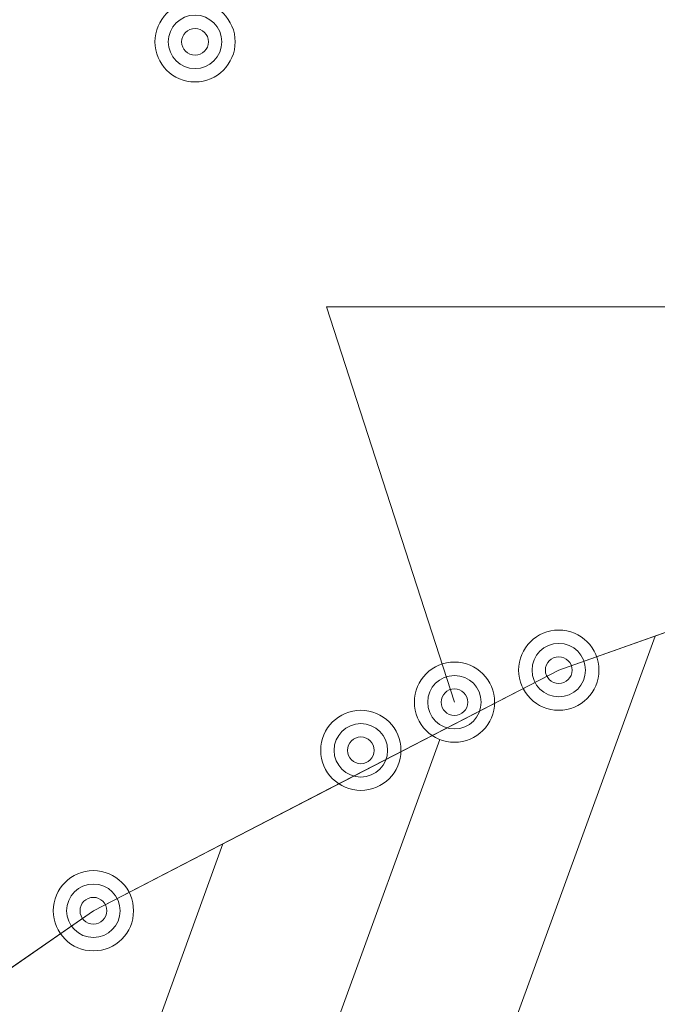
# Model space of a CAD drawing. Extents: x 7487291 to 7488682, y 5785010 to 5785505.
# Tile 195 of 256: x 7488615.74 to 7488618.13, y 5785408.41 to 5785412.09. Entities that reach past the tile are written whole.
import ezdxf

# ---------------------------------------------------------------- set-up
doc = ezdxf.new("R2010")
doc.units = 0
doc.header["$MEASUREMENT"] = 0
doc.linetypes.add('mz1.0_0.5', pattern=[1.5, 1, -0.5])
doc.layers.get('0').update_dxf_attribs({"color": 2, "linetype": 'CONTINUOUS', "lineweight": 5})
for name, color, linetype, lineweight in [('Kostka krawędz', 250, 'mz1.0_0.5', 9), ('KRAWĘZNIKI GRANITOWE', 6, 'CONTINUOUS', 18), ('pomiar', 5, 'CONTINUOUS', 5)]:
    doc.layers.add(name, color=color, linetype=linetype, lineweight=lineweight)
doc.styles.add('G7Text', font='romans.shx', dxfattribs={"width": 0.8, "oblique": 14.32394487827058})

# ---------------------------------------------------------------- blocks, each defined once
blk = doc.blocks.new('G7PktWys')
at = {"linetype": 'Continuous', "lineweight": 0, "ltscale": 33}
h = blk.add_hatch(dxfattribs=at)
h.set_pattern_fill('DOTS', color=255, scale=100, angle=90, style=0)
h.set_pattern_definition([(90, (2, 2), (-158.75, 79.37500000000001), [0, -158.75])])
h.paths.add_polyline_path([(-0.251570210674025, 3.010821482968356), (3.748409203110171, 3.010821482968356), (3.748409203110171, -2.075127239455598), (-0.251570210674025, -2.075127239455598)])
at = {"color": 0, "linetype": 'Continuous', "lineweight": -2}
for radius in [0.15, 0.1, 0.05]:
    blk.add_circle((0, 0), radius, dxfattribs=at)
at = {"color": 0, "linetype": 'Continuous', "lineweight": -2, "style": 'G7Text', "oblique": 14.32394487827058, "width": 0.8, "flags": 1}
blk.add_attdef('H', (1, 1), '', height=1.8, dxfattribs=at)
at = {"color": 0, "linetype": 'Continuous', "lineweight": -2, "style": 'G7Text', "oblique": 14.32394487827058, "width": 0.8}
blk.add_attdef('ID', (1, -1.8), '', height=0.75, dxfattribs=at)

msp = doc.modelspace()

# ---------------------------------------------------------------- hatches: boundary and pattern name
at = {"layer": 'Kostka krawędz', "linetype": 'Continuous', "lineweight": 9}
h = msp.add_hatch(dxfattribs=at)
h.set_pattern_fill('ANSI31', color=4, scale=5, angle=44)
h.set_pattern_definition([(89, (0, 0), (-0.6249048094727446, 0.0109077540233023), [])])
h.paths.add_polyline_path([(7488637.849999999, 5785422.81), (7488636.91, 5785424.12), (7488631.429847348, 5785421.994246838, -0.0927728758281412), (7488631.44, 5785421.94, -0.9004285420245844), (7488631.143276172, 5785421.908821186), (7488630.636723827, 5785421.801178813, -0.0523942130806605), (7488630.640000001, 5785421.77, -1.012736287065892), (7488630.340048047, 5785421.773796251), (7488629.849951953, 5785421.786203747, -0.9874238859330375), (7488629.55, 5785421.79, -0.040754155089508), (7488629.551986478, 5785421.81433099), (7488626.928013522, 5785422.245669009, -0.9662368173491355), (7488626.630665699, 5785422.284116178), (7488624.9193343, 5785422.445883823, -0.9413857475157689), (7488624.6200526, 5785422.456027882), (7488621.899947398, 5785422.383972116, -0.9510436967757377), (7488621.601204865, 5785422.361026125), (7488618.918795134, 5785422.018973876, -0.0317187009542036), (7488618.92, 5785422, -0.8855254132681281), (7488618.624390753, 5785421.963972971), (7488616.005609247, 5785421.31602703, -0.0607123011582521), (7488616.010000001, 5785421.28, -0.8399538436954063), (7488615.718943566, 5785421.228979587), (7488613.181056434, 5785420.311020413, -0.0869837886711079), (7488613.190000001, 5785420.259999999, -0.795014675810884), (7488612.905248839, 5785420.194105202), (7488611.354751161, 5785419.435894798, -0.1141970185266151), (7488611.37, 5785419.37, -0.7575256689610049), (7488611.091995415, 5785419.291802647), (7488608.778004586, 5785417.878197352, -0.1379634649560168), (7488608.8, 5785417.8, -0.7192453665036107), (7488608.530359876, 5785417.709522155), (7488607.05, 5785416.589999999), (7488605, 5785414.7), (7488603.48, 5785413.03), (7488590.41, 5785396.63), (7488590.56, 5785395.31), (7488592.47, 5785395.839999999), (7488592.389999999, 5785396.18), (7488592.47, 5785396.480000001), (7488592.68, 5785396.95), (7488593.080000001, 5785397.46), (7488598.53, 5785404.3), (7488604.160000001, 5785411.37), (7488605.45, 5785412.900000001), (7488606.889999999, 5785414.349999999), (7488608.286324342, 5785415.552133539, -0.1795953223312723), (7488608.250000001, 5785415.65, -0.7276253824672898), (7488608.521601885, 5785415.737823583), (7488609.898398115, 5785416.732176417, -0.1576583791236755), (7488609.869999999, 5785416.82, -0.754337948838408), (7488610.147365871, 5785416.899233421), (7488611.612634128, 5785417.81076658, -0.1400312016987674), (7488611.59, 5785417.889999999, -0.8003919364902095), (7488611.875605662, 5785417.954117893), (7488613.444394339, 5785418.695882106, -0.1108692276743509), (7488613.43, 5785418.759999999, -0.8265731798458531), (7488613.719374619, 5785418.815450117), (7488615.300625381, 5785419.444549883, -0.0949465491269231), (7488615.29, 5785419.5, -0.8548647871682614), (7488615.582742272, 5785419.546093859), (7488617.217257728, 5785420.07390614, -0.0782457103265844), (7488617.21, 5785420.12, -0.900456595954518), (7488617.50672576, 5785420.151169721), (7488619.143274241, 5785420.498830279, -0.0523786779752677), (7488619.139999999, 5785420.53, -0.9347477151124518), (7488619.438638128, 5785420.550166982), (7488621.131361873, 5785420.779833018, -0.0337265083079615), (7488621.13, 5785420.8, -0.973549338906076), (7488621.429784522, 5785420.808037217), (7488623.180215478, 5785420.901962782, -0.0134025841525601), (7488623.179999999, 5785420.91, -1.016105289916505), (7488623.479923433, 5785420.905207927), (7488625.370076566, 5785420.844792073, -0.984149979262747), (7488625.67, 5785420.84, -0.0316327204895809), (7488625.668801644, 5785420.821077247), (7488627.101198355, 5785420.638922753, -0.9386744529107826), (7488627.4, 5785420.62, -0.04172492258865), (7488627.397918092, 5785420.595095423), (7488629.062081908, 5785420.314904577, -0.9198926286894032), (7488629.36, 5785420.290000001, -0.0265022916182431), (7488629.359158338, 5785420.274132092), (7488629.530841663, 5785420.255867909, -0.979950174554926), (7488629.829678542, 5785420.230185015), (7488630.140321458, 5785420.209814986, -0.9173974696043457), (7488630.439146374, 5785420.215979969), (7488630.980853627, 5785420.27402003, -0.0266902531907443), (7488630.98, 5785420.290000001, -0.880842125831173), (7488631.275222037, 5785420.327557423), (7488631.564777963, 5785420.402442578, -0.0633534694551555), (7488631.559999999, 5785420.44, -0.8584823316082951), (7488631.853121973, 5785420.484901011), (7488632.076878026, 5785420.555098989, -0.0761469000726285), (7488632.07, 5785420.6, -0.828507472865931), (7488632.35962779, 5785420.654809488)])
h.paths.add_polyline_path([(7488617.880000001, 5785421.04, -1), (7488617.58, 5785421.04, -1)], flags=16)
h.paths.add_polyline_path([(7488617.83, 5785421.04, -1), (7488617.630000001, 5785421.04, -1)], flags=0)
h.paths.add_polyline_path([(7488617.780000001, 5785421.04, -1), (7488617.68, 5785421.04, -1)], flags=16)
h.paths.add_polyline_path([(7488630.864292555, 5785422.095191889), (7488632.696435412, 5785421.999438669), (7488632.983695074, 5785423.124438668), (7488631.151552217, 5785423.22019189)], flags=25)
h.paths.add_polyline_path([(7488632.380276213, 5785420.170822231), (7488634.21241907, 5785420.075069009), (7488634.499678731, 5785421.200069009), (7488632.667535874, 5785421.295822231)], flags=25)
h.paths.add_polyline_path([(7488631.117951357, 5785420.649790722), (7488632.778665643, 5785420.554037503), (7488633.065925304, 5785421.679037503), (7488631.405211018, 5785421.774790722)], flags=24)
h.paths.add_polyline_path([(7488629.418660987, 5785420.389088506), (7488631.279375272, 5785420.293335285), (7488631.566634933, 5785421.418335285), (7488629.705920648, 5785421.514088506)], flags=24)
h.paths.add_polyline_path([(7488627.760935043, 5785420.481924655), (7488629.5930779, 5785420.386171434), (7488629.880337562, 5785421.511171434), (7488628.048194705, 5785421.606924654)], flags=25)
h.paths.add_polyline_path([(7488615.305760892, 5785418.894335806), (7488617.137903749, 5785418.798582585), (7488617.425163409, 5785419.923582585), (7488615.593020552, 5785420.019335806)], flags=25)
h.paths.add_polyline_path([(7488613.437737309, 5785418.085495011), (7488615.269880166, 5785417.989741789), (7488615.557139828, 5785419.114741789), (7488613.724996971, 5785419.21049501)], flags=25)
h.paths.add_polyline_path([(7488611.57759939, 5785417.335975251), (7488613.438313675, 5785417.240222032), (7488613.725573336, 5785418.365222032), (7488611.864859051, 5785418.460975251)], flags=25)
h.paths.add_polyline_path([(7488609.86153951, 5785416.303660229), (7488611.693682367, 5785416.207907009), (7488611.980942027, 5785417.332907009), (7488610.14879917, 5785417.42866023)], flags=25)
h.paths.add_polyline_path([(7488608.215652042, 5785415.103195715), (7488610.047794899, 5785415.007442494), (7488610.335054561, 5785416.132442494), (7488608.502911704, 5785416.228195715)], flags=25)
h.paths.add_polyline_path([(7488606.682060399, 5785413.836714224), (7488608.514203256, 5785413.740961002), (7488608.801462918, 5785414.865961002), (7488606.969320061, 5785414.961714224)], flags=25)
h.paths.add_polyline_path([(7488615.614612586, 5785420.272317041), (7488617.503898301, 5785420.176563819), (7488617.791157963, 5785421.301563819), (7488615.901872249, 5785421.39731704)], flags=24)
h = msp.add_hatch(dxfattribs=at)
h.set_pattern_fill('ANSI31', color=4, scale=5, angle=77)
h.set_pattern_definition([(122, (0, 0), (-0.5300300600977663, -0.3311995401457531), [])])
h.paths.add_polyline_path([(7488638.563001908, 5785420.342449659, -0.3621478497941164), (7488638.439999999, 5785420.489999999, -1), (7488638.739999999, 5785420.489999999, -0.165916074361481), (7488638.70871251, 5785420.398308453), (7488640.059939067, 5785420.916307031, -0.0917750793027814), (7488640.05, 5785420.97, -0.2946689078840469), (7488640.138211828, 5785421.106682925), (7488639.271788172, 5785423.023317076, -0.465742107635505), (7488639.064733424, 5785423.122615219), (7488637.995266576, 5785422.84738478, -0.0630551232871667), (7488638, 5785422.81, -0.7590348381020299), (7488637.724038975, 5785422.724346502, -0.1504133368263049), (7488637.75, 5785422.64, -1.045101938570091), (7488637.450583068, 5785422.653212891), (7488632.35962779, 5785420.654809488, -0.0937882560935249), (7488632.37, 5785420.6, -0.8584823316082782), (7488632.076878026, 5785420.555098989), (7488631.853121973, 5785420.484901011, -0.0761469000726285), (7488631.86, 5785420.44, -0.8808421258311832), (7488631.564777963, 5785420.402442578), (7488631.275222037, 5785420.327557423, -0.0633534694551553), (7488631.28, 5785420.290000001, -0.9480071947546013), (7488630.980853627, 5785420.27402003), (7488630.439146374, 5785420.215979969, -0.0266902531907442), (7488630.44, 5785420.2, -1.033287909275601), (7488630.140321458, 5785420.209814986), (7488629.829678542, 5785420.230185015, -1.020460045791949), (7488629.530841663, 5785420.255867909), (7488629.359158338, 5785420.274132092, -1.030881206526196), (7488629.062081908, 5785420.314904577), (7488627.397918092, 5785420.595095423, -0.9800433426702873), (7488627.101198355, 5785420.638922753), (7488625.668801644, 5785420.821077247, -0.9538148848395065), (7488625.370076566, 5785420.844792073), (7488623.479923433, 5785420.905207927, -0.9581097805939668), (7488623.180215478, 5785420.901962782), (7488621.429784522, 5785420.808037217, -0.9601794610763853), (7488621.131361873, 5785420.779833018), (7488619.438638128, 5785420.550166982, -0.0337265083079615), (7488619.44, 5785420.53, -0.900456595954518), (7488619.143274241, 5785420.498830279), (7488617.50672576, 5785420.151169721, -0.0523786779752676), (7488617.510000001, 5785420.12, -0.8548647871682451), (7488617.217257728, 5785420.07390614), (7488615.582742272, 5785419.546093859, -0.078245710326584), (7488615.590000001, 5785419.5, -0.8265731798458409), (7488615.300625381, 5785419.444549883), (7488613.719374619, 5785418.815450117, -0.0949465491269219), (7488613.73, 5785418.759999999, -0.8003919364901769), (7488613.444394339, 5785418.695882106), (7488611.875605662, 5785417.954117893, -0.1108692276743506), (7488611.890000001, 5785417.889999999, -0.7543379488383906), (7488611.612634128, 5785417.81076658), (7488610.147365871, 5785416.899233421, -0.1400312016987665), (7488610.170000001, 5785416.82, -0.7276253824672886), (7488609.898398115, 5785416.732176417), (7488608.521601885, 5785415.737823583, -0.1576583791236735), (7488608.550000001, 5785415.65, -0.6954967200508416), (7488608.286324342, 5785415.552133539), (7488607.003675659, 5785414.447866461, -0.1795953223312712), (7488607.04, 5785414.349999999, -0.6669281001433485), (7488606.784301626, 5785414.243567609), (7488605.555698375, 5785413.00643239, -0.1998117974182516), (7488605.6, 5785412.900000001, -0.637901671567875), (7488605.353310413, 5785412.785321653), (7488604.256689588, 5785411.484678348, -0.2210745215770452), (7488604.31, 5785411.37, -0.628096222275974), (7488604.066559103, 5785411.252659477), (7488598.53, 5785404.3), (7488593.080000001, 5785397.46), (7488592.68, 5785396.95), (7488592.47, 5785396.480000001), (7488592.389999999, 5785396.18), (7488592.47, 5785395.839999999), (7488592.900000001, 5785394.2), (7488595.049649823, 5785394.769586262), (7488595.679999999, 5785396.59), (7488596.580000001, 5785397.87), (7488606.506135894, 5785410.242997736, -0.2274787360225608), (7488606.449999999, 5785410.360000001, -0.6466959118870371), (7488606.699515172, 5785410.472235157), (7488607.830484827, 5785411.747764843, -0.2145533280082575), (7488607.779999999, 5785411.86, -0.686012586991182), (7488608.041125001, 5785411.960753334), (7488609.318874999, 5785413.119246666, -0.1862307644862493), (7488609.279999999, 5785413.22, -0.714441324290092), (7488609.54848204, 5785413.311989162), (7488610.921517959, 5785414.378010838, -0.1665607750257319), (7488610.89, 5785414.469999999, -0.7524647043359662), (7488611.166985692, 5785414.549841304), (7488612.583014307, 5785415.440158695, -0.1412498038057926), (7488612.559999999, 5785415.519999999, -0.7869107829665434), (7488612.843410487, 5785415.588568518), (7488614.366589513, 5785416.371431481, -0.1192500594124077), (7488614.35, 5785416.44, -0.8308152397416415), (7488614.639925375, 5785416.494045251), (7488616.250074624, 5785417.115954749, -0.0924095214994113), (7488616.239999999, 5785417.17, -0.8664292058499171), (7488616.533916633, 5785417.212284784), (7488618.186083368, 5785417.697715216, -0.0715648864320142), (7488618.179999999, 5785417.74, -0.9081200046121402), (7488618.477230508, 5785417.768691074), (7488620.132769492, 5785418.091308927, -0.0481521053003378), (7488620.130000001, 5785418.12, -0.9440601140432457), (7488620.429008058, 5785418.137222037), (7488622.120991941, 5785418.332777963, -0.028774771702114), (7488622.12, 5785418.349999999, -0.9950618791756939), (7488622.419992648, 5785418.351485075), (7488624.140007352, 5785418.368514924, -1.043110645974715), (7488624.439584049, 5785418.358837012), (7488626.150415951, 5785418.231162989, -1.044374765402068), (7488626.448052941, 5785418.19591003), (7488629.101947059, 5785417.76408997, -0.9354912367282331), (7488629.399941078, 5785417.735796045), (7488630.170058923, 5785417.714203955, -0.9709519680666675), (7488630.469928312, 5785417.714636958), (7488631.140071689, 5785417.735363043, -0.922767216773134), (7488631.437257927, 5785417.768550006), (7488632.122742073, 5785417.901449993, -0.0479120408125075), (7488632.12, 5785417.93, -0.8318791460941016), (7488632.410060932, 5785417.983692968)])
h.paths.add_polyline_path([(7488638.04, 5785421.63, -1), (7488638.340000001, 5785421.63, -1)], flags=16)
h.paths.add_polyline_path([(7488638.090000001, 5785421.63, -1), (7488638.289999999, 5785421.63, -1)], flags=0)
h.paths.add_polyline_path([(7488638.14, 5785421.63, -1), (7488638.24, 5785421.63, -1)], flags=0)
h.paths.add_polyline_path([(7488629.19, 5785419.190000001, -1), (7488628.89, 5785419.190000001, -1)], flags=16)
h.paths.add_polyline_path([(7488629.14, 5785419.190000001, -1), (7488628.94, 5785419.190000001, -1)], flags=16)
h.paths.add_polyline_path([(7488628.990000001, 5785419.190000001, -1), (7488629.09, 5785419.190000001, -1)], flags=0)
h.paths.add_polyline_path([(7488618.06, 5785418.980000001, -1), (7488618.36, 5785418.980000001, -1)], flags=16)
h.paths.add_polyline_path([(7488618.11, 5785418.980000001, -1), (7488618.309999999, 5785418.980000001, -1)], flags=0)
h.paths.add_polyline_path([(7488618.160000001, 5785418.980000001, -1), (7488618.26, 5785418.980000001, -1)], flags=0)
h.paths.add_polyline_path([(7488604.340000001, 5785409.480000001, -1), (7488604.04, 5785409.480000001, -1)], flags=16)
h.paths.add_polyline_path([(7488604.29, 5785409.480000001, -1), (7488604.090000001, 5785409.480000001, -1)], flags=0)
h.paths.add_polyline_path([(7488604.24, 5785409.480000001, -1), (7488604.140000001, 5785409.480000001, -1)], flags=0)
h.paths.add_polyline_path([(7488632.380276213, 5785420.170822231), (7488634.21241907, 5785420.075069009), (7488634.499678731, 5785421.200069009), (7488632.667535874, 5785421.295822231)], flags=24)
h.paths.add_polyline_path([(7488631.057261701, 5785419.328076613), (7488632.889404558, 5785419.232323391), (7488633.176664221, 5785420.357323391), (7488631.344521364, 5785420.453076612)], flags=24)
h.paths.add_polyline_path([(7488629.33369547, 5785419.000684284), (7488631.165838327, 5785418.904931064), (7488631.453097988, 5785420.029931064), (7488629.620955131, 5785420.125684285)], flags=24)
h.paths.add_polyline_path([(7488626.528056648, 5785419.415818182), (7488628.360199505, 5785419.320064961), (7488628.647459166, 5785420.445064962), (7488626.815316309, 5785420.540818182)], flags=24)
h.paths.add_polyline_path([(7488624.758633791, 5785419.594971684), (7488626.590776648, 5785419.499218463), (7488626.87803631, 5785420.624218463), (7488625.045893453, 5785420.719971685)], flags=24)
h.paths.add_polyline_path([(7488622.939561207, 5785419.798131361), (7488624.771704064, 5785419.702378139), (7488625.058963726, 5785420.827378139), (7488623.226820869, 5785420.92313136)], flags=24)
h.paths.add_polyline_path([(7488621.071457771, 5785419.736153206), (7488622.875029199, 5785419.640399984), (7488623.162288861, 5785420.765399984), (7488621.358717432, 5785420.861153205)], flags=24)
h.paths.add_polyline_path([(7488618.875869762, 5785419.412360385), (7488620.708012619, 5785419.316607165), (7488620.995272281, 5785420.441607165), (7488619.163129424, 5785420.537360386)], flags=24)
h.paths.add_polyline_path([(7488617.211655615, 5785419.300867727), (7488618.872369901, 5785419.205114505), (7488619.159629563, 5785420.330114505), (7488617.498915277, 5785420.425867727)], flags=24)
h.paths.add_polyline_path([(7488615.305760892, 5785418.894335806), (7488617.137903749, 5785418.798582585), (7488617.425163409, 5785419.923582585), (7488615.593020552, 5785420.019335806)], flags=24)
h.paths.add_polyline_path([(7488613.437737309, 5785418.085495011), (7488615.269880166, 5785417.989741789), (7488615.557139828, 5785419.114741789), (7488613.724996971, 5785419.21049501)], flags=24)
h.paths.add_polyline_path([(7488611.57759939, 5785417.335975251), (7488613.438313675, 5785417.240222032), (7488613.725573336, 5785418.365222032), (7488611.864859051, 5785418.460975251)], flags=24)
h.paths.add_polyline_path([(7488609.86153951, 5785416.303660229), (7488611.693682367, 5785416.207907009), (7488611.980942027, 5785417.332907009), (7488610.14879917, 5785417.42866023)], flags=24)
h.paths.add_polyline_path([(7488608.215652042, 5785415.103195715), (7488610.047794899, 5785415.007442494), (7488610.335054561, 5785416.132442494), (7488608.502911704, 5785416.228195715)], flags=24)
h.paths.add_polyline_path([(7488606.682060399, 5785413.836714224), (7488608.514203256, 5785413.740961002), (7488608.801462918, 5785414.865961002), (7488606.969320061, 5785414.961714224)], flags=24)
h.paths.add_polyline_path([(7488605.322432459, 5785412.375604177), (7488607.154575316, 5785412.279850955), (7488607.441834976, 5785413.404850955), (7488605.609692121, 5785413.500604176)], flags=24)
h.paths.add_polyline_path([(7488604.083505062, 5785410.792188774), (7488605.887076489, 5785410.696435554), (7488606.174336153, 5785411.821435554), (7488604.370764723, 5785411.917188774)], flags=24)
h.paths.add_polyline_path([(7488604.529574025, 5785409.782122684), (7488606.361716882, 5785409.686369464), (7488606.648976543, 5785410.811369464), (7488604.816833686, 5785410.907122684)], flags=24)
h.paths.add_polyline_path([(7488606.023098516, 5785411.532893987), (7488607.826669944, 5785411.437140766), (7488608.113929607, 5785412.562140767), (7488606.310358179, 5785412.657893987)], flags=24)
h.paths.add_polyline_path([(7488607.429541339, 5785412.799028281), (7488609.261684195, 5785412.70327506), (7488609.548943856, 5785413.82827506), (7488607.716800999, 5785413.924028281)], flags=24)
h.paths.add_polyline_path([(7488609.045603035, 5785413.985548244), (7488610.706317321, 5785413.889795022), (7488610.993576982, 5785415.014795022), (7488609.332862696, 5785415.110548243)], flags=24)
h.paths.add_polyline_path([(7488610.607223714, 5785415.151321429), (7488612.439366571, 5785415.055568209), (7488612.726626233, 5785416.180568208), (7488610.894483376, 5785416.27632143)], flags=24)
h.paths.add_polyline_path([(7488612.499762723, 5785416.005326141), (7488614.33190558, 5785415.909572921), (7488614.619165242, 5785417.034572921), (7488612.787022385, 5785417.130326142)], flags=24)
h.paths.add_polyline_path([(7488614.322967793, 5785416.919310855), (7488616.183682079, 5785416.823557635), (7488616.470941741, 5785417.948557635), (7488614.610227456, 5785418.044310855)], flags=24)
h.paths.add_polyline_path([(7488616.286098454, 5785417.45261209), (7488618.118241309, 5785417.356858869), (7488618.405500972, 5785418.481858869), (7488616.573358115, 5785418.57761209)], flags=24)
h.paths.add_polyline_path([(7488620.055285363, 5785418.300083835), (7488621.887428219, 5785418.204330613), (7488622.174687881, 5785419.329330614), (7488620.342545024, 5785419.425083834)], flags=24)
h.paths.add_polyline_path([(7488621.814965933, 5785418.466610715), (7488623.64710879, 5785418.370857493), (7488623.934368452, 5785419.495857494), (7488622.102225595, 5785419.591610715)], flags=24)
h.paths.add_polyline_path([(7488623.55953398, 5785418.502775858), (7488625.391676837, 5785418.407022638), (7488625.678936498, 5785419.532022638), (7488623.846793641, 5785419.627775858)], flags=24)
h.paths.add_polyline_path([(7488625.33129259, 5785418.379634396), (7488627.134864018, 5785418.283881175), (7488627.422123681, 5785419.408881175), (7488625.618552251, 5785419.504634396)], flags=24)
h.paths.add_polyline_path([(7488627.151842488, 5785417.421243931), (7488628.983985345, 5785417.325490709), (7488629.271245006, 5785418.450490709), (7488627.43910215, 5785418.54624393)], flags=25)
h.paths.add_polyline_path([(7488629.075365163, 5785417.912959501), (7488630.736079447, 5785417.81720628), (7488631.02333911, 5785418.94220628), (7488629.362624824, 5785419.037959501)], flags=24)
h.paths.add_polyline_path([(7488630.547807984, 5785417.987684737), (7488632.379950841, 5785417.891931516), (7488632.667210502, 5785419.016931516), (7488630.835067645, 5785419.112684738)], flags=24)
h.paths.add_polyline_path([(7488632.201002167, 5785418.113787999), (7488634.033145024, 5785418.018034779), (7488634.320404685, 5785419.143034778), (7488632.488261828, 5785419.238787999)], flags=24)
h.paths.add_polyline_path([(7488638.463655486, 5785421.042307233), (7488640.324369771, 5785420.946554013), (7488640.611629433, 5785422.071554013), (7488638.750915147, 5785422.167307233)], flags=9)
h.paths.add_polyline_path([(7488639.098251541, 5785422.741438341), (7488640.844680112, 5785422.64568512), (7488641.131939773, 5785423.770685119), (7488639.385511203, 5785423.866438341)], flags=9)
h.paths.add_polyline_path([(7488614.755165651, 5785415.919791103), (7488616.673022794, 5785415.824037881), (7488616.960282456, 5785416.949037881), (7488615.042425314, 5785417.044791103)], flags=25)
h.paths.add_polyline_path([(7488611.244363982, 5785414.331976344), (7488613.162221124, 5785414.236223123), (7488613.449480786, 5785415.361223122), (7488611.531623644, 5785415.456976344)], flags=25)
h.paths.add_polyline_path([(7488608.09118821, 5785411.828415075), (7488610.009045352, 5785411.732661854), (7488610.296305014, 5785412.857661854), (7488608.378447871, 5785412.953415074)], flags=25)
h.paths.add_polyline_path([(7488606.683008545, 5785410.490035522), (7488608.57229426, 5785410.3942823), (7488608.859553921, 5785411.5192823), (7488606.970268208, 5785411.615035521)], flags=24)
h.paths.add_polyline_path([(7488603.97311564, 5785406.9917098), (7488605.890972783, 5785406.895956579), (7488606.178232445, 5785408.020956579), (7488604.260375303, 5785408.1167098)], flags=25)
h.paths.add_polyline_path([(7488635.880305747, 5785421.388540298), (7488637.769591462, 5785421.292787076), (7488638.056851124, 5785422.417787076), (7488636.16756541, 5785422.513540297)], flags=24)
h.paths.add_polyline_path([(7488636.102741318, 5785420.449125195), (7488637.992027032, 5785420.353371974), (7488638.279286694, 5785421.478371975), (7488636.39000098, 5785421.574125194)], flags=24)
h.paths.add_polyline_path([(7488636.648748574, 5785419.36830183), (7488638.566605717, 5785419.272548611), (7488638.853865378, 5785420.397548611), (7488636.936008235, 5785420.49330183)], flags=25)
h.paths.add_polyline_path([(7488626.996597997, 5785418.314283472), (7488628.885883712, 5785418.218530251), (7488629.173143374, 5785419.343530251), (7488627.28385766, 5785419.439283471)], flags=24)
h.paths.add_polyline_path([(7488618.283120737, 5785418.437743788), (7488620.172406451, 5785418.341990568), (7488620.459666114, 5785419.466990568), (7488618.570380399, 5785419.562743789)], flags=24)
h.paths.add_polyline_path([(7488602.116734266, 5785408.329246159), (7488604.006019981, 5785408.233492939), (7488604.293279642, 5785409.358492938), (7488602.403993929, 5785409.45424616)], flags=24)
h.paths.add_polyline_path([(7488604.447057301, 5785408.506932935), (7488606.336343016, 5785408.411179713), (7488606.623602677, 5785409.536179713), (7488604.734316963, 5785409.631932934)], flags=24)
h = msp.add_hatch(dxfattribs=at)
h.set_pattern_fill('ANSI31', color=3, scale=6, angle=34)
h.set_pattern_definition([(79, (0, 0), (-0.736220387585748, 0.1431067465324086), [])])
h.paths.add_polyline_path([(7488620.819117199, 5785416.356249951), (7488622.080882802, 5785416.493750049, -0.0271431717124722), (7488622.079999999, 5785416.51, -0.9876566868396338), (7488622.379953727, 5785416.513725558), (7488623.690046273, 5785416.546274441, -1.044609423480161), (7488623.989707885, 5785416.540643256), (7488625.450292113, 5785416.449356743, -0.9692676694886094), (7488625.749999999, 5785416.44, -0.0375038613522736), (7488625.748316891, 5785416.417592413), (7488626.841683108, 5785416.252407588, -0.927703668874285), (7488627.140000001, 5785416.23, -0.0387934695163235), (7488627.138199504, 5785416.206828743), (7488629.911800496, 5785415.773171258, -0.9253105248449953), (7488630.21, 5785415.750000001, -0.0304700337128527), (7488630.208887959, 5785415.731768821), (7488630.891112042, 5785415.648231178, -0.9546802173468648), (7488631.189936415, 5785415.62563292), (7488632.070000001, 5785415.6), (7488633.309999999, 5785415.759999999), (7488634.7, 5785416.09), (7488636.26, 5785416.620000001), (7488637.32, 5785417.030000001), (7488638.6, 5785417.74), (7488639.88, 5785418.519999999), (7488639.53, 5785418.96), (7488638.34, 5785418.24), (7488637.12, 5785417.61), (7488636.04, 5785417.16), (7488634.56, 5785416.650000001), (7488633.15, 5785416.34), (7488632.09, 5785416.210000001), (7488631.259929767, 5785416.235410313, -1.015077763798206), (7488630.960274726, 5785416.249074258), (7488630.269725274, 5785416.29092574, -0.9701829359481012), (7488629.97, 5785416.3, -0.0411757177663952), (7488629.972027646, 5785416.324580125), (7488627.257972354, 5785416.775419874, -0.920905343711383), (7488626.96, 5785416.8, -0.0407541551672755), (7488626.961986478, 5785416.82433099), (7488625.798013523, 5785417.015669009, -0.9425500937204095), (7488625.500149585, 5785417.046697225), (7488624.009850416, 5785417.113302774, -0.9749722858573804), (7488623.710002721, 5785417.119096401), (7488622.349997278, 5785417.110903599, -0.9477577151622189), (7488622.050961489, 5785417.093043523), (7488620.679038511, 5785416.936956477, -0.0283289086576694), (7488620.680000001, 5785416.92, -0.9080100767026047), (7488620.382776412, 5785416.891273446), (7488619.037223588, 5785416.628726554, -0.0482124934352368), (7488619.040000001, 5785416.599999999, -0.8693186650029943), (7488618.745807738, 5785416.558664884), (7488617.534192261, 5785416.211335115, -0.0699085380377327), (7488617.539999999, 5785416.169999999, -0.8697051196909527), (7488617.245771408, 5785416.12879183), (7488616.344228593, 5785415.87120817, -0.069687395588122), (7488616.35, 5785415.83, -0.7982738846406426), (7488616.064727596, 5785415.765181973), (7488614.415272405, 5785414.974818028, -0.1121776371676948), (7488614.430000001, 5785414.91, -0.7848818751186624), (7488614.146935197, 5785414.840763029), (7488613.183064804, 5785414.33923697, -0.1205223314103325), (7488613.200000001, 5785414.27, -0.7476808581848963), (7488612.924001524, 5785414.188609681), (7488611.565998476, 5785413.311390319, -0.1443736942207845), (7488611.590000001, 5785413.23, -0.7141164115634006), (7488611.321597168, 5785413.137908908), (7488610.208402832, 5785412.272091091, -0.1667818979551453), (7488610.24, 5785412.179999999, -0.6733566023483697), (7488609.982429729, 5785412.075459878), (7488608.669999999, 5785410.8), (7488607.379999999, 5785409.36), (7488606.18, 5785407.67), (7488605.139999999, 5785405.86), (7488604.18, 5785403.969999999), (7488603.240000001, 5785402.119999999), (7488602.6, 5785401.16), (7488602.03, 5785400.42), (7488600.72, 5785398.96), (7488599.32, 5785397.7), (7488598.4, 5785397.05), (7488598.709999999, 5785396.59), (7488599.610000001, 5785397.200000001), (7488601.17, 5785398.559999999), (7488602.48, 5785400.05), (7488603.1, 5785400.870000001), (7488603.740000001, 5785401.82), (7488604.69, 5785403.679999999), (7488605.61, 5785405.51), (7488606.66, 5785407.39), (7488607.809999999, 5785408.98), (7488609.089999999, 5785410.4), (7488610.381637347, 5785411.63628146, -0.1932283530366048), (7488610.34, 5785411.74, -0.7165625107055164), (7488610.608996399, 5785411.831322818), (7488611.661003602, 5785412.638677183, -0.1651192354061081), (7488611.63, 5785412.73, -0.7396509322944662), (7488611.904288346, 5785412.813978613), (7488613.135711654, 5785413.646021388, -0.1496559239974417), (7488613.11, 5785413.73, -0.7817274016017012), (7488613.392519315, 5785413.800275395), (7488614.447480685, 5785414.359724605, -0.1225061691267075), (7488614.43, 5785414.429999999, -0.8023400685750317), (7488614.715908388, 5785414.493473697), (7488615.254914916, 5785414.745207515, -0.3560702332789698), (7488615.426705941, 5785414.825439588), (7488616.264091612, 5785415.216526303, -0.1096684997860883), (7488616.249999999, 5785415.280000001, -0.8677269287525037), (7488616.544041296, 5785415.321858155), (7488617.425958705, 5785415.578141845, -0.0708203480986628), (7488617.42, 5785415.62, -0.866144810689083), (7488617.713889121, 5785415.662378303), (7488618.886110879, 5785416.007621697, -0.0717281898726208), (7488618.88, 5785416.05, -0.9161071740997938), (7488619.177708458, 5785416.076119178), (7488620.522291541, 5785416.313880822, -0.0437829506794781), (7488620.519999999, 5785416.34, -0.9471482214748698)])
h.paths.add_polyline_path([(7488629.946496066, 5785415.197058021), (7488631.692924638, 5785415.101304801), (7488631.980184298, 5785416.226304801), (7488630.233755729, 5785416.322058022)], flags=25)
h.paths.add_polyline_path([(7488627.372241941, 5785416.575896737), (7488629.290099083, 5785416.480143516), (7488629.577358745, 5785417.605143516), (7488627.659501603, 5785417.700896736)], flags=24)
h.paths.add_polyline_path([(7488613.564718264, 5785413.426129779), (7488615.482575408, 5785413.330376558), (7488615.769835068, 5785414.455376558), (7488613.851977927, 5785414.551129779)], flags=25)
h.paths.add_polyline_path([(7488611.995040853, 5785412.583909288), (7488613.912897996, 5785412.488156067), (7488614.200157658, 5785413.613156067), (7488612.282300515, 5785413.708909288)], flags=25)
h.paths.add_polyline_path([(7488610.19906232, 5785413.267803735), (7488612.145490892, 5785413.172050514), (7488612.432750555, 5785414.297050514), (7488610.486321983, 5785414.392803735)], flags=25)
h.paths.add_polyline_path([(7488610.80480382, 5785411.634415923), (7488612.722660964, 5785411.538662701), (7488613.009920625, 5785412.663662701), (7488611.092063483, 5785412.759415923)], flags=25)
h.paths.add_polyline_path([(7488608.379444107, 5785411.007124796), (7488610.297301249, 5785410.911371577), (7488610.584560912, 5785412.036371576), (7488608.666703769, 5785412.132124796)], flags=25)
h.paths.add_polyline_path([(7488606.704329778, 5785409.500383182), (7488608.622186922, 5785409.404629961), (7488608.909446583, 5785410.52962996), (7488606.991589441, 5785410.625383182)], flags=25)
at = {"layer": 'Kostka krawędz', "linetype": 'Continuous'}
h = msp.add_hatch(dxfattribs=at)
h.set_pattern_fill('ANSI31', color=6, scale=5, angle=25)
h.set_pattern_definition([(70, (0, 0), (-0.5873078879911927, 0.213762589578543), [])])
h.paths.add_polyline_path([(7488616.619999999, 5785405.62, -0.7596078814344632), (7488616.898416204, 5785405.697519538), (7488618.147066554, 5785406.451277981, -0.1695340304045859), (7488618.110162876, 5785406.543011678, -0.2578848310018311), (7488618.04, 5785406.669999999, -0.8006470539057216), (7488618.325645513, 5785406.734033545, -0.4792161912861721), (7488618.549271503, 5785406.665708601), (7488620.120728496, 5785407.294291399, -0.0954145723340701), (7488620.109999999, 5785407.35, -0.9041740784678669), (7488620.406976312, 5785407.379966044), (7488622.173023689, 5785407.740033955, -0.0503241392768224), (7488622.17, 5785407.769999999, -0.9802078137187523), (7488622.469880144, 5785407.775995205), (7488623.920119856, 5785407.834004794, -1.091975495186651), (7488624.218619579, 5785407.819696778), (7488625.751380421, 5785407.610303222, -1.085220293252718), (7488626.043337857, 5785407.545792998), (7488627.896662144, 5785406.974207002, -0.8605886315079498), (7488628.19, 5785406.93, -0.1244646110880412), (7488628.171973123, 5785406.858704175), (7488629.648026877, 5785406.061295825, -0.7786242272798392), (7488629.93, 5785405.99, -0.1603896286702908), (7488629.900659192, 5785405.900885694), (7488630.83407334, 5785405.211501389, -0.360670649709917), (7488631.016780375, 5785405.268837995, -0.6586420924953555), (7488631.27, 5785405.16, -0.4418258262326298), (7488631.106018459, 5785405.010653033), (7488631.189340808, 5785404.949114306, -0.7235590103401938), (7488631.46, 5785404.86, -0.2143683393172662), (7488631.409594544, 5785404.74783527), (7488632.240405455, 5785403.81216473, -0.6469467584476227), (7488632.490000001, 5785403.7, -0.2360679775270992), (7488632.43, 5785403.58), (7488633.329999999, 5785402.38, -0.6180339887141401), (7488633.570000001, 5785402.259999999, -0.2922433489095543), (7488633.483006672, 5785402.123874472), (7488634.166993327, 5785400.646125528, -0.5476961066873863), (7488634.38, 5785400.509999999, -0.3302647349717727), (7488634.273589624, 5785400.366473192), (7488634.596410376, 5785399.303526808, -0.4137956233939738), (7488634.783464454, 5785399.203794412), (7488637.346535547, 5785399.986205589, -0.0742053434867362), (7488637.34, 5785400.03, -0.3302231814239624), (7488637.446388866, 5785400.173520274), (7488636.983611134, 5785401.696479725, -0.5035071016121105), (7488636.790000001, 5785401.84, -0.2888847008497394), (7488636.875311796, 5785401.975334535), (7488636.244688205, 5785403.294665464, -0.5517291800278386), (7488636.03, 5785403.43, -0.2604455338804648), (7488636.101385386, 5785403.557748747), (7488635.298614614, 5785404.862251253, -0.5867405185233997), (7488635.07, 5785404.99, -0.2225848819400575), (7488635.12397234, 5785405.105233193), (7488634.16602766, 5785406.254766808, -0.6358782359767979), (7488633.919999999, 5785406.37, -0.1849681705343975), (7488633.958384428, 5785406.470209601), (7488633.801392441, 5785406.611158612, -0.3133033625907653), (7488633.674017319, 5785406.725517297), (7488633.068675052, 5785407.268999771), (7488632.066923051, 5785406.463962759, -0.1708719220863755), (7488632.100000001, 5785406.37, -1), (7488631.8, 5785406.37, -0.7081287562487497), (7488632.066923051, 5785406.463962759), (7488633.068675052, 5785407.268999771), (7488632.811615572, 5785407.499790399, -0.6878090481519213), (7488632.55, 5785407.6, -0.1592213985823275), (7488632.578936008, 5785407.688563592), (7488631.331063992, 5785408.601436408, -0.725295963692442), (7488631.06, 5785408.69, -0.122949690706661), (7488631.077603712, 5785408.760506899), (7488629.652396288, 5785409.519493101, -0.7810236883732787), (7488629.369999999, 5785409.59, -0.0915548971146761), (7488629.379892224, 5785409.643570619), (7488627.960107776, 5785410.18642938, -0.9297512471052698), (7488627.673604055, 5785410.272683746), (7488625.816395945, 5785410.687316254, -0.9232499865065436), (7488625.520270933, 5785410.729011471), (7488623.659729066, 5785410.840988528, -0.9492873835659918), (7488623.3601447, 5785410.843412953), (7488621.8398553, 5785410.776587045, -0.9265600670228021), (7488621.542881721, 5785410.740738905), (7488620.02711828, 5785410.439261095, -0.0491226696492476), (7488620.03, 5785410.41, -0.8429552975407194), (7488619.738588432, 5785410.359972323), (7488617.901411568, 5785409.710027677, -0.085213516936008), (7488617.91, 5785409.66, -0.7858640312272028), (7488617.626767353, 5785409.591086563), (7488617.519942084, 5785409.535832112, -0.5897258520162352), (7488617.286755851, 5785409.415218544), (7488617.169909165, 5785409.354780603, -0.5850092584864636), (7488616.937633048, 5785409.234637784), (7488616.153232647, 5785408.828913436, -0.1199060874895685), (7488616.17, 5785408.76, -0.7346787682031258), (7488615.896804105, 5785408.674426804), (7488614.473195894, 5785407.685573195, -0.1529512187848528), (7488614.499999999, 5785407.6, -0.6681786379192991), (7488614.243933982, 5785407.493933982), (7488613.256066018, 5785406.506066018, -0.198912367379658), (7488613.3, 5785406.4, -0.6508339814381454), (7488613.049184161, 5785406.288931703), (7488612.070815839, 5785405.211068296, -0.2115088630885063), (7488612.119999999, 5785405.1, -0.5879808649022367), (7488611.890914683, 5785404.972542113), (7488611.019085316, 5785403.567457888, -0.2594610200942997), (7488611.090000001, 5785403.440000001, -0.5507455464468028), (7488610.875720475, 5785403.30447088), (7488610.174279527, 5785401.825529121, -0.2897022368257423), (7488610.260000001, 5785401.690000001, -0.503507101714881), (7488610.066388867, 5785401.546479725), (7488609.603611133, 5785400.023520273, -0.3302231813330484), (7488609.71, 5785399.879999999, -0.4714825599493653), (7488609.531449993, 5785399.732742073), (7488609.208550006, 5785398.067257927, -0.3591734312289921), (7488609.33, 5785397.92, -0.4216277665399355), (7488609.176213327, 5785397.770047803), (7488609.133786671, 5785396.089952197, -0.406838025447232), (7488609.28, 5785395.94, -0.3832859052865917), (7488609.145979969, 5785395.790853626), (7488609.32402003, 5785394.129146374, -0.4458327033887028), (7488609.489999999, 5785393.980000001, -0.3452075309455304), (7488609.375830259, 5785393.834342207), (7488609.613278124, 5785392.869065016, -0.4473247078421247), (7488609.78, 5785392.719999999, -0.3093655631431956), (7488609.684338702, 5785392.580188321), (7488609.76416974, 5785392.255657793, -0.4867594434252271), (7488609.949999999, 5785392.11, -0.3101236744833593), (7488609.853951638, 5785391.970038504), (7488610.436048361, 5785390.459961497, -0.526573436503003), (7488610.64, 5785390.32, -0.2718165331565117), (7488610.563119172, 5785390.189028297), (7488611.326880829, 5785388.820971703, -0.5725538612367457), (7488611.550000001, 5785388.690000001, -0.2369440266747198), (7488611.489601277, 5785388.56970199), (7488612.390398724, 5785387.36029801, -0.6168880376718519), (7488612.630000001, 5785387.24, -0.206918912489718), (7488612.582753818, 5785387.13072213), (7488613.637246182, 5785386.009277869, -0.6571121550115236), (7488613.890000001, 5785385.900000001, -0.176505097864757), (7488613.854840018, 5785385.803502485), (7488615.065159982, 5785384.786497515, -0.6999501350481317), (7488615.33, 5785384.69, -0.138335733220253), (7488615.307890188, 5785384.611615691), (7488616.602109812, 5785383.81838431, -0.7569509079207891), (7488616.880000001, 5785383.740000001, -0.1135223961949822), (7488616.864926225, 5785383.674464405), (7488618.345073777, 5785382.955535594, -0.9224748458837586), (7488618.623696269, 5785382.846972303), (7488619.127285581, 5785382.696180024, -0.9782270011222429), (7488619.414608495, 5785382.610145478), (7488620.106303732, 5785382.403027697, -0.9369420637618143), (7488620.398065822, 5785382.335989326), (7488621.951934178, 5785382.084010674, -0.9405378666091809), (7488622.249890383, 5785382.054266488), (7488623.780109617, 5785381.995733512, -0.9404636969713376), (7488624.079465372, 5785382.002653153), (7488625.670534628, 5785382.137346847, -0.9271711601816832), (7488625.965858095, 5785382.185005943), (7488627.674141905, 5785382.594994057, -0.0589544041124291), (7488627.67, 5785382.629999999, -0.8449376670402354), (7488627.961641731, 5785382.67937226), (7488629.42835827, 5785383.190627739, -0.0840474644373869), (7488629.419999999, 5785383.24, -0.7737009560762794), (7488629.701086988, 5785383.312912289), (7488631.128913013, 5785384.107087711, -0.1275857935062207), (7488631.11, 5785384.18, -0.7216170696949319), (7488631.380202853, 5785384.26972889), (7488632.559797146, 5785385.150271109, -0.1616985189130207), (7488632.53, 5785385.24, -0.6867990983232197), (7488632.791340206, 5785385.340515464), (7488634.008659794, 5785386.439484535, -0.1856776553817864), (7488633.969999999, 5785386.540000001, -0.6337109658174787), (7488634.215313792, 5785386.655824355), (7488634.814686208, 5785387.384175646, -0.2242067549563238), (7488634.76, 5785387.5, -0.174032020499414), (7488634.794239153, 5785387.595390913), (7488632.695760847, 5785389.324609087, -0.4347859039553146), (7488632.476776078, 5785389.311166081), (7488631.763223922, 5785388.558833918, -0.2057953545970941), (7488631.810000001, 5785388.45, -0.6907391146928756), (7488631.547591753, 5785388.350680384), (7488630.312408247, 5785387.259319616, -0.1829146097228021), (7488630.350000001, 5785387.159999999, -0.7548588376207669), (7488630.072529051, 5785387.08093574), (7488628.747470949, 5785386.259064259, -0.1396928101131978), (7488628.770000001, 5785386.18, -0.8379536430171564), (7488628.479184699, 5785386.128317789), (7488626.880815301, 5785385.541682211, -0.08816672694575), (7488626.89, 5785385.490000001, -0.9081200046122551), (7488626.592769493, 5785385.461308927), (7488624.937230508, 5785385.138691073, -0.0481521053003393), (7488624.940000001, 5785385.11, -0.9901002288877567), (7488624.640029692, 5785385.107015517), (7488622.929970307, 5785385.072984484, -1.083954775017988), (7488622.631491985, 5785385.09110377), (7488621.028508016, 5785385.31889623, -0.9317984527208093), (7488620.73, 5785385.34, -0.082214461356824), (7488620.738002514, 5785385.38833957), (7488619.87833957, 5785385.661997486, -0.3210654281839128), (7488619.980000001, 5785385.52, -1), (7488619.68, 5785385.52, -0.5139295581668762), (7488619.87833957, 5785385.661997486), (7488619.141040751, 5785385.92893625, -0.8398228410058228), (7488618.85, 5785385.98, -0.1274581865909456), (7488618.868876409, 5785386.05284644), (7488617.331123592, 5785386.907153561, -0.773901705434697), (7488617.05, 5785386.980000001, -0.1703036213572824), (7488617.082869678, 5785387.073704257), (7488615.767130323, 5785388.126295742, -0.7089582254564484), (7488615.5, 5785388.219999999, -0.2171221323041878), (7488615.551591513, 5785388.333206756), (7488614.418408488, 5785389.636793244, -0.6432204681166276), (7488614.17, 5785389.75, -0.2627504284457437), (7488614.242490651, 5785389.878422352), (7488613.377509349, 5785391.311577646, -0.5838442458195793), (7488613.149999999, 5785391.44, -0.3189932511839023), (7488613.250594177, 5785391.581630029), (7488612.749405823, 5785393.018369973, -0.5163079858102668), (7488612.55, 5785393.16, -0.3441507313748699), (7488612.663619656, 5785393.305521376), (7488612.565521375, 5785393.606380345, -0.0613213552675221), (7488612.57, 5785393.57, -1), (7488612.269999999, 5785393.57, -0.8844433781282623), (7488612.565521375, 5785393.606380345), (7488612.284051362, 5785394.813916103, -0.4829939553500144), (7488612.1, 5785394.959999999, -0.4050110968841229), (7488612.24527262, 5785395.109925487), (7488612.18472738, 5785397.030074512, -0.4234763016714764), (7488612.029999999, 5785397.18, -0.4600053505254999), (7488612.202975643, 5785397.328229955), (7488612.467024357, 5785399.031770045, -0.3698579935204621), (7488612.339999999, 5785399.179999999, -0.5178108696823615), (7488612.540077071, 5785399.321394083), (7488613.119922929, 5785400.958605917, -0.3176872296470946), (7488613.02, 5785401.1, -0.5697034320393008), (7488613.241990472, 5785401.231595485), (7488614.028009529, 5785402.668404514, -0.2741260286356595), (7488613.95, 5785402.8, -0.6313546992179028), (7488614.19453194, 5785402.916463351), (7488615.255468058, 5785404.223536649, -0.2259749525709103), (7488615.199999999, 5785404.34, -0.6870769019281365), (7488615.461416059, 5785404.440431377), (7488616.65858394, 5785405.519568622, -0.1854824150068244)])
h.paths.add_polyline_path([(7488617.48, 5785407.89, -1), (7488617.780000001, 5785407.89, -1)], flags=16)
h.paths.add_polyline_path([(7488617.529999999, 5785407.89, -1), (7488617.729999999, 5785407.89, -1)], flags=0)
h.paths.add_polyline_path([(7488617.58, 5785407.89, -1), (7488617.679999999, 5785407.89, -1)], flags=16)
h.paths.add_polyline_path([(7488619.73, 5785384.200000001, -1), (7488619.429999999, 5785384.200000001, -1)], flags=16)
h.paths.add_polyline_path([(7488619.68, 5785384.200000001, -1), (7488619.480000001, 5785384.200000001, -1)], flags=0)
h.paths.add_polyline_path([(7488619.63, 5785384.200000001, -1), (7488619.530000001, 5785384.200000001, -1)], flags=0)
h.paths.add_polyline_path([(7488631.543327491, 5785387.631003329), (7488633.461184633, 5785387.535250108), (7488633.748444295, 5785388.660250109), (7488631.830587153, 5785388.756003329)], flags=24)
h.paths.add_polyline_path([(7488630.053290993, 5785386.374828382), (7488631.999719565, 5785386.279075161), (7488632.286979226, 5785387.40407516), (7488630.340550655, 5785387.499828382)], flags=24)
h.paths.add_polyline_path([(7488628.338372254, 5785385.252813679), (7488630.256229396, 5785385.157060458), (7488630.543489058, 5785386.282060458), (7488628.625631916, 5785386.377813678)], flags=24)
h.paths.add_polyline_path([(7488626.092450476, 5785384.352041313), (7488627.981736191, 5785384.256288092), (7488628.268995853, 5785385.381288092), (7488626.379710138, 5785385.477041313)], flags=24)
h.paths.add_polyline_path([(7488624.017687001, 5785383.990888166), (7488625.935544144, 5785383.895134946), (7488626.222803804, 5785385.020134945), (7488624.304946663, 5785385.115888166)], flags=24)
h.paths.add_polyline_path([(7488622.026026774, 5785383.939691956), (7488623.943883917, 5785383.843938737), (7488624.231143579, 5785384.968938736), (7488622.313286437, 5785385.064691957)], flags=24)
h.paths.add_polyline_path([(7488620.166987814, 5785384.199871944), (7488622.113416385, 5785384.104118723), (7488622.400676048, 5785385.229118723), (7488620.454247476, 5785385.324871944)], flags=24)
h.paths.add_polyline_path([(7488616.755486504, 5785384.961387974), (7488618.673343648, 5785384.865634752), (7488618.960603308, 5785385.990634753), (7488617.042746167, 5785386.086387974)], flags=24)
h.paths.add_polyline_path([(7488614.998425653, 5785386.124472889), (7488616.916282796, 5785386.02871967), (7488617.203542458, 5785387.153719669), (7488615.285685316, 5785387.249472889)], flags=24)
h.paths.add_polyline_path([(7488613.576740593, 5785387.402613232), (7488615.323169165, 5785387.306860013), (7488615.610428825, 5785388.431860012), (7488613.864000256, 5785388.527613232)], flags=24)
h.paths.add_polyline_path([(7488612.163591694, 5785388.989423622), (7488614.081448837, 5785388.893670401), (7488614.368708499, 5785390.018670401), (7488612.450851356, 5785390.114423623)], flags=24)
h.paths.add_polyline_path([(7488611.114037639, 5785390.624415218), (7488613.060466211, 5785390.528661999), (7488613.347725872, 5785391.653661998), (7488611.401297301, 5785391.749415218)], flags=24)
h.paths.add_polyline_path([(7488610.662677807, 5785392.035465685), (7488612.58053495, 5785391.939712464), (7488612.867794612, 5785393.064712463), (7488610.949937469, 5785393.160465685)], flags=24)
h.paths.add_polyline_path([(7488610.215399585, 5785394.961731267), (7488612.133256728, 5785394.865978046), (7488612.42051639, 5785395.990978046), (7488610.502659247, 5785396.086731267)], flags=24)
h.paths.add_polyline_path([(7488610.134078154, 5785396.510618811), (7488611.880506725, 5785396.41486559), (7488612.167766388, 5785397.539865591), (7488610.421337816, 5785397.635618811)], flags=24)
h.paths.add_polyline_path([(7488610.386288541, 5785398.602986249), (7488612.304145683, 5785398.507233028), (7488612.591405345, 5785399.632233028), (7488610.673548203, 5785399.727986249)], flags=24)
h.paths.add_polyline_path([(7488611.056874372, 5785400.779376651), (7488612.974731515, 5785400.68362343), (7488613.261991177, 5785401.80862343), (7488611.344134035, 5785401.904376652)], flags=24)
h.paths.add_polyline_path([(7488611.964235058, 5785402.279347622), (7488613.882092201, 5785402.183594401), (7488614.169351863, 5785403.308594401), (7488612.251494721, 5785403.404347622)], flags=24)
h.paths.add_polyline_path([(7488613.128778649, 5785403.774023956), (7488615.018064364, 5785403.678270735), (7488615.305324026, 5785404.803270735), (7488613.416038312, 5785404.899023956)], flags=24)
h.paths.add_polyline_path([(7488614.6495619, 5785405.03434637), (7488616.567419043, 5785404.938593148), (7488616.854678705, 5785406.063593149), (7488614.936821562, 5785406.159346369)], flags=24)
h.paths.add_polyline_path([(7488618.365298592, 5785406.1599276), (7488620.283155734, 5785406.064174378), (7488620.570415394, 5785407.189174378), (7488618.652558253, 5785407.284927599)], flags=25)
h.paths.add_polyline_path([(7488618.112383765, 5785408.506172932), (7488620.030240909, 5785408.410419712), (7488620.317500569, 5785409.535419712), (7488618.399643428, 5785409.631172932)], flags=24)
h.paths.add_polyline_path([(7488618.743852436, 5785407.406064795), (7488620.690281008, 5785407.310311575), (7488620.977540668, 5785408.435311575), (7488619.031112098, 5785408.531064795)], flags=24)
h.paths.add_polyline_path([(7488620.934019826, 5785407.884626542), (7488622.851876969, 5785407.788873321), (7488623.139136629, 5785408.913873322), (7488621.221279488, 5785409.009626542)], flags=24)
h.paths.add_polyline_path([(7488622.904173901, 5785407.954236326), (7488624.822031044, 5785407.858483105), (7488625.109290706, 5785408.983483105), (7488623.191433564, 5785409.079236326)], flags=24)
h.paths.add_polyline_path([(7488624.88545399, 5785407.728522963), (7488626.631882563, 5785407.632769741), (7488626.919142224, 5785408.757769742), (7488625.172713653, 5785408.853522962)], flags=25)
h.paths.add_polyline_path([(7488626.843342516, 5785407.10913855), (7488628.761199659, 5785407.013385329), (7488629.048459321, 5785408.138385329), (7488627.130602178, 5785408.23413855)], flags=25)
h.paths.add_polyline_path([(7488628.448306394, 5785406.005368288), (7488630.366163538, 5785405.909615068), (7488630.653423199, 5785407.034615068), (7488628.735566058, 5785407.130368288)], flags=25)
h.paths.add_polyline_path([(7488631.213566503, 5785404.205551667), (7488633.131423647, 5785404.109798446), (7488633.418683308, 5785405.234798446), (7488631.500826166, 5785405.330551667)], flags=25)
h.paths.add_polyline_path([(7488632.233969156, 5785403.283718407), (7488634.12325487, 5785403.187965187), (7488634.410514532, 5785404.312965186), (7488632.521228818, 5785404.408718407)], flags=25)
h.paths.add_polyline_path([(7488633.302128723, 5785402.188382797), (7488635.219985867, 5785402.092629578), (7488635.507245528, 5785403.217629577), (7488633.589388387, 5785403.313382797)], flags=25)
h.paths.add_polyline_path([(7488633.718494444, 5785400.603418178), (7488635.636351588, 5785400.507664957), (7488635.923611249, 5785401.632664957), (7488634.005754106, 5785401.728418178)], flags=25)
h.paths.add_polyline_path([(7488634.254097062, 5785399.303606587), (7488636.200525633, 5785399.207853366), (7488636.487785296, 5785400.332853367), (7488634.541356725, 5785400.428606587)], flags=25)
h.paths.add_polyline_path([(7488635.687778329, 5785403.522616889), (7488637.605635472, 5785403.42686367), (7488637.892895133, 5785404.55186367), (7488635.975037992, 5785404.64761689)], flags=9)
h.paths.add_polyline_path([(7488633.926014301, 5785405.867994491), (7488635.843871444, 5785405.772241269), (7488636.131131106, 5785406.897241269), (7488634.213273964, 5785406.992994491)], flags=24)
h.paths.add_polyline_path([(7488631.516434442, 5785407.669200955), (7488633.434291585, 5785407.573447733), (7488633.721551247, 5785408.698447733), (7488631.803694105, 5785408.794200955)], flags=24)
h.paths.add_polyline_path([(7488617.292498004, 5785409.8000207), (7488619.210355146, 5785409.704267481), (7488619.497614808, 5785410.829267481), (7488617.579757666, 5785410.925020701)], flags=9)
h.paths.add_polyline_path([(7488608.051545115, 5785390.918716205), (7488609.969402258, 5785390.822962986), (7488610.25666192, 5785391.947962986), (7488608.338804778, 5785392.043716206)], flags=9)
h.paths.add_polyline_path([(7488620.050402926, 5785382.270542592), (7488621.968260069, 5785382.17478937), (7488622.255519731, 5785383.299789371), (7488620.337662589, 5785383.395542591)], flags=25)
h.paths.add_polyline_path([(7488632.281125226, 5785388.514774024), (7488634.19898237, 5785388.419020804), (7488634.48624203, 5785389.544020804), (7488632.568384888, 5785389.639774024)], flags=24)
h.paths.add_polyline_path([(7488618.725516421, 5785382.703357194), (7488620.586230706, 5785382.607603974), (7488620.873490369, 5785383.732603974), (7488619.012776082, 5785383.828357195)], flags=25)
h.paths.add_polyline_path([(7488617.428807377, 5785383.638802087), (7488619.318093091, 5785383.543048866), (7488619.605352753, 5785384.668048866), (7488617.716067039, 5785384.763802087)], flags=24)
h.paths.add_polyline_path([(7488618.438456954, 5785384.490621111), (7488620.156314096, 5785384.39486789), (7488620.443573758, 5785385.519867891), (7488618.725716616, 5785385.615621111)], flags=24)
h.paths.add_polyline_path([(7488609.168021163, 5785392.787995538), (7488611.057306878, 5785392.692242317), (7488611.34456654, 5785393.817242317), (7488609.455280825, 5785393.912995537)], flags=25)
h.paths.add_polyline_path([(7488610.468335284, 5785393.570785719), (7488612.357620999, 5785393.475032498), (7488612.64488066, 5785394.600032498), (7488610.755594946, 5785394.695785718)], flags=24)
h.paths.add_polyline_path([(7488615.694557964, 5785407.461643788), (7488617.412415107, 5785407.365890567), (7488617.699674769, 5785408.490890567), (7488615.981817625, 5785408.586643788)], flags=24)
h.paths.add_polyline_path([(7488616.230222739, 5785406.65060083), (7488618.119508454, 5785406.554847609), (7488618.406768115, 5785407.679847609), (7488616.517482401, 5785407.775600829)], flags=24)
h.paths.add_polyline_path([(7488616.116579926, 5785405.931618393), (7488618.005865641, 5785405.835865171), (7488618.293125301, 5785406.960865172), (7488616.403839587, 5785407.056618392)], flags=24)
h.paths.add_polyline_path([(7488630.892652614, 5785405.127134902), (7488632.781938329, 5785405.031381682), (7488633.06919799, 5785406.156381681), (7488631.179912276, 5785406.252134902)], flags=25)
h.paths.add_polyline_path([(7488630.401243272, 5785406.69493607), (7488632.261957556, 5785406.59918285), (7488632.549217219, 5785407.724182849), (7488630.688502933, 5785407.819936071)], flags=24)

# ---------------------------------------------------------------- linework, layer by layer
at = {"layer": 'Kostka krawędz'}
for points, elevation in [([(7488631.21, 5785408.69), (7488629.519999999, 5785409.59), (7488627.82, 5785410.24), (7488625.67, 5785410.719999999), (7488623.51, 5785410.849999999), (7488621.690000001, 5785410.769999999), (7488619.879999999, 5785410.41), (7488617.759999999, 5785409.66), (7488616.019999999, 5785408.76), (7488614.35, 5785407.6), (7488613.15, 5785406.4), (7488611.97, 5785405.1), (7488610.94, 5785403.440000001), (7488610.11, 5785401.690000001), (7488609.56, 5785399.879999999), (7488609.18, 5785397.92), (7488609.13, 5785395.94), (7488609.34, 5785393.980000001), (7488609.8, 5785392.11), (7488610.490000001, 5785390.32)], 103.43), ([(7488610.490000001, 5785390.32), (7488609.8, 5785392.11), (7488609.34, 5785393.980000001), (7488609.13, 5785395.94), (7488609.18, 5785397.92), (7488609.56, 5785399.879999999), (7488610.11, 5785401.690000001), (7488610.94, 5785403.440000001), (7488611.97, 5785405.1), (7488613.15, 5785406.4), (7488614.35, 5785407.6), (7488616.019999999, 5785408.76), (7488617.759999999, 5785409.66), (7488619.879999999, 5785410.41), (7488621.690000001, 5785410.769999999), (7488623.51, 5785410.849999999), (7488625.67, 5785410.719999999), (7488627.82, 5785410.24), (7488629.519999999, 5785409.59), (7488631.21, 5785408.69)], 102.54)]:
    msp.add_lwpolyline(points, dxfattribs=dict(at, elevation=elevation))
at = {"layer": 'KRAWĘZNIKI GRANITOWE', "elevation": 103.46}
msp.add_lwpolyline([(7488631.21, 5785408.69), (7488629.519999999, 5785409.59), (7488627.82, 5785410.24), (7488625.67, 5785410.719999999), (7488623.51, 5785410.849999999), (7488621.690000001, 5785410.769999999), (7488619.879999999, 5785410.41), (7488617.759999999, 5785409.66), (7488616.019999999, 5785408.76), (7488614.35, 5785407.6), (7488613.15, 5785406.4), (7488611.97, 5785405.1), (7488610.94, 5785403.440000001), (7488610.11, 5785401.690000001), (7488609.56, 5785399.879999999), (7488609.18, 5785397.92), (7488609.13, 5785395.94), (7488609.34, 5785393.980000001), (7488609.8, 5785392.11), (7488610.490000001, 5785390.32)], dxfattribs=at)
at = {"layer": 'pomiar', "lineweight": 5, "elevation": 206.78}
msp.add_lwpolyline([(7488618.452937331, 5785411.019169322), (7488616.891755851, 5785411.019169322), (7488617.37, 5785409.54)], dxfattribs=at)

# ---------------------------------------------------------------- block references
at = {"layer": 'pomiar', "linetype": 'Continuous', "lineweight": 5}
for p in [(7488613.26, 5785413.73, 103.52), (7488616.4, 5785412.009999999, 103.45), (7488616.019999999, 5785408.76, 103.52), (7488617.63, 5785407.89, 103.58), (7488614.35, 5785407.6, 103.5), (7488618.190000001, 5785406.669999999, 103.65), (7488618.26, 5785406.55, 103.74), (7488613.15, 5785406.4, 103.49), (7488616.77, 5785405.62, 103.69)]:
    msp.add_blockref('G7PktWys', p, dxfattribs=at)
for p, values in [((7488617.759999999, 5785409.66, 103.53), {'ID': '396'}), ((7488617.37, 5785409.54, 103.49), {'ID': '599'}), ((7488617.02, 5785409.36, 103.53), {'ID': '620'})]:
    msp.add_blockref('G7PktWys', p, dxfattribs=at).add_auto_attribs(values)

doc.saveas('drawing.dxf')
